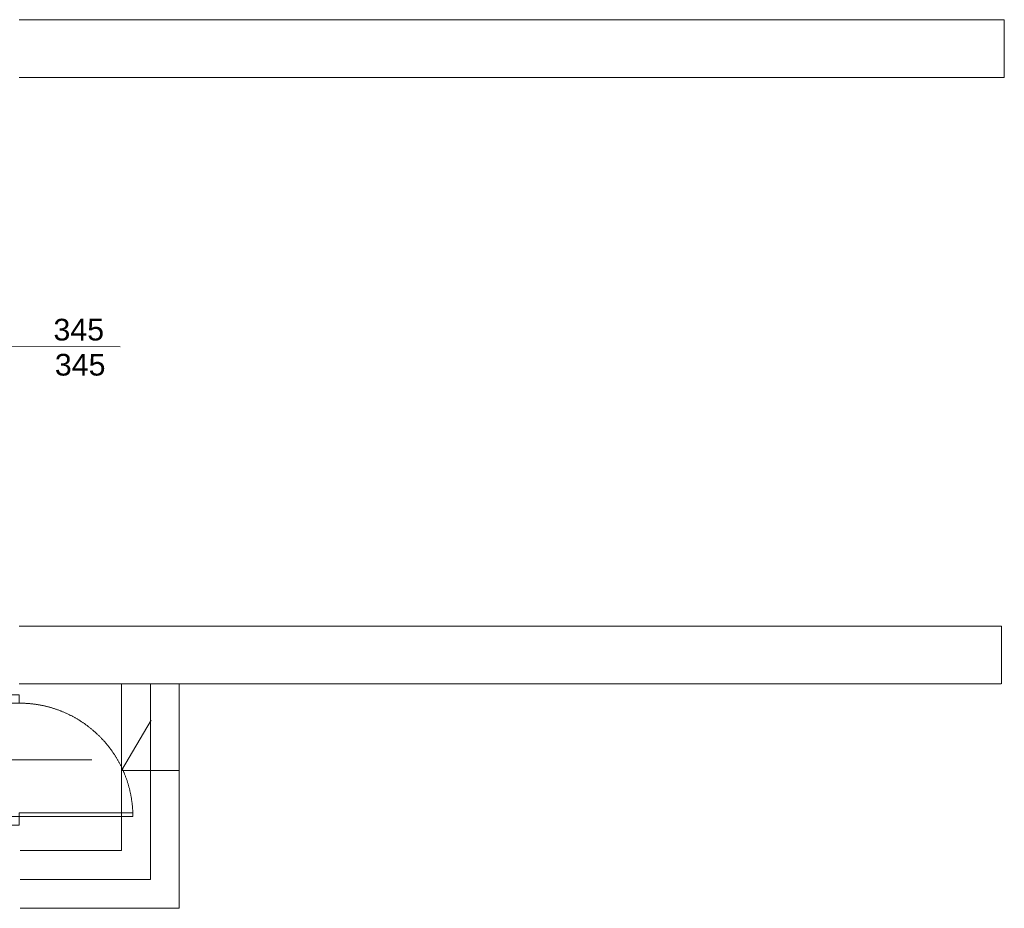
# Model space of a CAD drawing. Header units: millimetres. Extents: x -55054 to 44305, y -132338 to 49528.
# Tile 10 of 72: x 37505 to 44305, y -122313 to -116173. Entities that reach past the tile are written whole.
import ezdxf
from ezdxf.enums import TextEntityAlignment as Align

# ---------------------------------------------------------------- set-up
doc = ezdxf.new("R2010")
doc.units = ezdxf.units.MM
doc.header["$LTSCALE"] = 100
doc.linetypes.add('Kosów OSP 27-03-2026_xref$0$DASHED', pattern=[0.75, 0.5, -0.25])
for name, color, linetype, lineweight in [('.XREF', 251, 'Continuous', 5), ('Kosów OSP 27-03-2026_xref$0$A_drzwi', 8, 'Continuous', 5), ('Kosów OSP 27-03-2026_xref$0$A_meble kuchnia lazienka', 8, 'Continuous', 5), ('Kosów OSP 27-03-2026_xref$0$A_opis stolarki', 8, 'Continuous', 5), ('Kosów OSP 27-03-2026_xref$0$A_schody', 8, 'Continuous', 5)]:
    doc.layers.add(name, color=color, linetype=linetype, lineweight=lineweight)
doc.styles.add('Kosów OSP 27-03-2026_xref$0$dar-styl', font='arial.ttf')
doc.styles.add('Kosów OSP 27-03-2026_xref$0$Standard', font='arial.ttf')

# ---------------------------------------------------------------- blocks, each defined once
blk = doc.blocks.new('*U190')
at = {"color": 0}
for p, q in [((0, -6.5), (-88, -6.5)), ((-88, -6.5), (-88, -9.5)), ((0, -9.5), (0, -6.5)), ((0, -9.5), (-88, -9.5))]:
    blk.add_line(p, q, dxfattribs=at)
for points in [[(8, 0), (8, -6.5), (0, -6.5), (0, 0)], [(8, -94.5), (8, -101), (0, -101), (0, -94.5)]]:
    blk.add_lwpolyline(points, close=True, dxfattribs=at)
at = {"color": 0, "linetype": 'Kosów OSP 27-03-2026_xref$0$DASHED', "ltscale": 15}
blk.add_arc((0, -6.5), 88, 181.95364, 270, dxfattribs=at)
at = {"layer": 'Kosów OSP 27-03-2026_xref$0$A_opis stolarki'}
blk.add_line((-56.09, -50.5), (27.54, -50.5), dxfattribs=at)
at = {"layer": 'Kosów OSP 27-03-2026_xref$0$A_opis stolarki', "ltscale": 0.5, "style": 'Kosów OSP 27-03-2026_xref$0$dar-styl'}
blk.add_attdef('ODPORNOŚĆ_OGNIOWA', text='', height=15, rotation=94.06326, dxfattribs=at).set_placement((-95.88, -56.3), align=Align.TOP_CENTER)
blk.add_attdef('SYMBOL_DRZWI1', text='', height=14, dxfattribs=at).set_placement((-16.77, -50.5), align=Align.BOTTOM_CENTER)
blk.add_attdef('SYMBOL_DRZWI2', text='', height=14, dxfattribs=at).set_placement((-16.77, -53.5), align=Align.TOP_CENTER)
blk = doc.blocks.new('Kosów OSP 27-03-2026_xref$0$A$C69D56E1C')
at = {"layer": 'Kosów OSP 27-03-2026_xref$0$A_opis stolarki'}
blk.add_line((-608.54, 233.04, 0.06), (-711.71, 233.16, -0.06), dxfattribs=at)
at = {"layer": 'Kosów OSP 27-03-2026_xref$0$A_schody'}
for p, q in [((1.98, 459), (-678.27, 459)), ((1.98, 459), (1.98, 419)), ((1.79, 419), (-678.27, 419)), ((0, 40), (-678.27, 40)), ((0, 40), (-678.27, 40)), ((0, 40), (0, 0)), ((-0.19, 0), (-678.27, 0)), ((-607.77, -15), (-607.77, 0)), ((-587.77, -135), (-587.77, 0)), ((-567.77, -155), (-567.77, 0)), ((-607.77, -115), (-607.77, -15)), ((-607.77, -59.71), (-587.17, -25.11)), ((-567.77, -59.71), (-607.77, -59.71)), ((-677.77, -115), (-607.77, -115)), ((-677.77, -135), (-587.77, -135)), ((-677.77, -155), (-567.77, -155))]:
    blk.add_line(p, q, dxfattribs=at)
at = {"layer": 'Kosów OSP 27-03-2026_xref$0$A_drzwi', "xscale": 0.8910891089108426, "yscale": 0.8910891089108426, "zscale": 0.8910891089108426, "rotation": 180}
blk.add_blockref('*U190', (-678.27, -97.46), dxfattribs=at)
at = {"layer": 'Kosów OSP 27-03-2026_xref$0$A_opis stolarki', "style": 'Kosów OSP 27-03-2026_xref$0$Standard'}
for p in [(-654.7, 237.33, 0), (-653.73, 213.1, 0)]:
    blk.add_text('345', height=15, dxfattribs=at).set_placement(p)
blk = doc.blocks.new('Kosów OSP 27-03-2026_xref')
at = {"layer": 'Kosów OSP 27-03-2026_xref$0$A_meble kuchnia lazienka'}
blk.add_blockref('Kosów OSP 27-03-2026_xref$0$A$C69D56E1C', (6868.75, -8255.4), dxfattribs=at)

msp = doc.modelspace()

# ---------------------------------------------------------------- block references
at = {"layer": '.XREF', "xscale": 10, "yscale": 10, "zscale": 10}
msp.add_blockref('Kosów OSP 27-03-2026_xref', (-24402.4, -38209.1, -141.5), dxfattribs=at)

doc.saveas('drawing.dxf')
